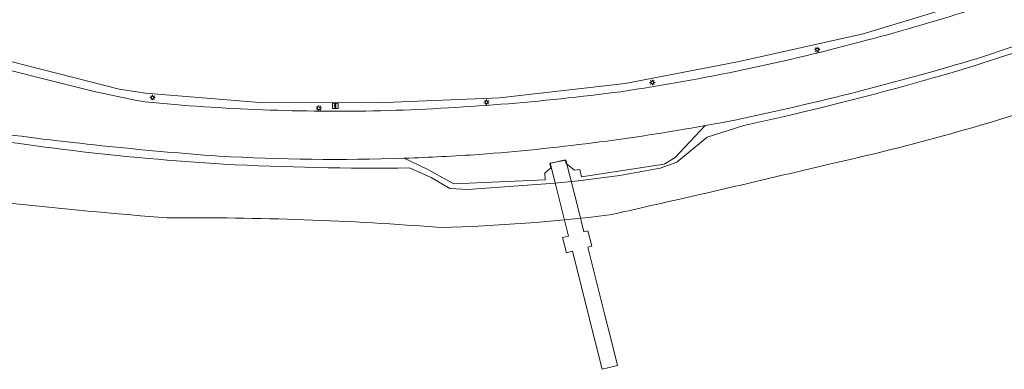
# Model space of a CAD drawing. Header units: metres. Extents: x 97476 to 98458, y 435938 to 436449.
# Tile 35 of 55: x 98207 to 98353, y 435938 to 435990. Entities that reach past the tile are written whole.
import ezdxf

# ---------------------------------------------------------------- set-up
doc = ezdxf.new("R2010")
doc.units = ezdxf.units.M
for name, color, linetype, lineweight in [('B-WE-GW-TALUD_KRUIN-G', 252, 'Continuous', 18), ('B-WE-IE-MEUBILAIR_WEGMEUBILAIR_VERKEERSBORD-S', 252, 'Continuous', 18), ('B-WE-KL-ET_LS_OV_LICHTMAST-S', 1, 'Continuous', 18), ('B-WE-KW-KUNSTWERK_DEK-GV', 170, 'Continuous', 18), ('B-WE-OG-TERREIN_CULTUURSCHEIDING-GV', 252, 'Continuous', 18), ('B-WE-VH-VERHARDING_ASFALT-GV', 252, 'Continuous', 18), ('B-WE-VH-VERHARDING_BETONSTRAATSTEEN-GV', 252, 'Continuous', 18)]:
    doc.layers.add(name, color=color, linetype=linetype, lineweight=lineweight)

# ---------------------------------------------------------------- blocks, each defined once
blk = doc.blocks.new('SIE-WEG_VERKEERSBORD_INFORMATIE-SO')
at = {"linetype": 'ByBlock', "lineweight": 18}
h = blk.add_hatch(color=0, dxfattribs=at)
h.dxf.hatch_style = 1
h.paths.add_polyline_path([(0.32, 0.49), (-0.82, 0.49), (-0.82, 0.19), (-0.32, 0.19), (-0.32, -1.62), (0.32, -1.62)])
h = blk.add_hatch(color=0, dxfattribs=at)
h.dxf.hatch_style = 1
edge = h.paths.add_edge_path()
edge.add_arc((0, 1.25), 0.373, 0, 360)
at = {"color": 0, "linetype": 'ByBlock', "lineweight": 18}
for points in [[(-2, -2), (2, -2), (2, 2), (-2, 2)], [(0.32, 0.49), (-0.82, 0.49), (-0.82, 0.19), (-0.32, 0.19), (-0.32, -1.62), (0.32, -1.62)]]:
    blk.add_lwpolyline(points, close=True, dxfattribs=at)
blk.add_circle((0, 1.25), 0.373, dxfattribs=at)
blk = doc.blocks.new('SKL-ET_OV_LICHTMAST-SO')
at = {"color": 0, "linetype": 'ByBlock', "lineweight": 18}
for points in [[(-1.25, 0), (-2, 0)], [(-1.41, 1.41), (-0.88, 0.88)], [(0, 2), (0, 1.25)], [(0.88, 0.88), (1.41, 1.41)], [(2, 0), (1.25, 0)], [(-1.41, -1.41), (-0.88, -0.88)], [(0, -1.25), (0, -2)], [(0.88, -0.88), (1.41, -1.41)]]:
    blk.add_lwpolyline(points, dxfattribs=at)
blk.add_circle((0, 0), 1, dxfattribs=at)

msp = doc.modelspace()

# ---------------------------------------------------------------- linework, layer by layer
at = {"layer": 'B-WE-GW-TALUD_KRUIN-G'}
for points in [[(98024.44, 436030.45), (98096.05, 436012.08), (98152.12, 435997.39), (98168.37, 435992.98), (98221.6, 435979.34), (98225.52, 435978.75), (98242.39, 435977.39), (98259.81, 435977.3), (98277.91, 435978.06), (98296.56, 435980.19), (98313.44, 435983.42), (98331.81, 435987.51), (98350.42, 435993.23), (98367.86, 435999.75), (98383.5, 436006.81), (98404.77, 436017.8)], [(98377.95, 435993.9), (98376.81, 435993.4), (98374.84, 435992.56), (98372.08, 435991.41), (98369.12, 435990.21), (98365.91, 435988.95), (98362.86, 435987.8), (98358.91, 435986.36), (98355.39, 435985.14), (98351.53, 435983.86), (98348.51, 435982.89), (98345.82, 435982.07), (98343.78, 435981.46), (98342.18, 435981)], [(98314.14, 435973.95), (98308.71, 435972.26), (98304.18, 435968.55), (98301.71, 435967.66), (98295.77, 435966.58), (98289.59, 435965.77), (98286.12, 435965.41), (98273.25, 435964.49), (98270.57, 435964.66), (98267.81, 435966.28), (98264.6, 435967.69)]]:
    msp.add_lwpolyline(points, dxfattribs=at)
for points in [[(98342.18, 435981, -0.015091), (98314.14, 435973.95)], [(98264.6, 435967.69, -0.016308), (98237.07, 435968.24)]]:
    msp.add_lwpolyline(points, format="xyb", dxfattribs=at)
at = {"layer": 'B-WE-KW-KUNSTWERK_DEK-GV'}
msp.add_lwpolyline([(98286.28, 435965.1), (98288.17, 435957.59), (98287.25, 435957.38), (98287.84, 435955.12), (98288.75, 435955.34), (98292.15, 435941.78), (98293.15, 435937.88), (98295.42, 435938.44), (98294.56, 435941.83), (98293.43, 435946.3), (98291.01, 435955.94), (98291.62, 435956.11), (98291.01, 435958.35), (98290.42, 435958.21), (98289.56, 435961.66), (98287.77, 435968.84), (98285.46, 435968.41)], close=True, dxfattribs=at)
at = {"layer": 'B-WE-OG-TERREIN_CULTUURSCHEIDING-GV'}
for points in [[(98413.82, 436041.48), (98415.85, 436029.86), (98416.12, 436028.52), (98415.93, 436026.63), (98415.44, 436025.06), (98414.74, 436024), (98413.8, 436022.94), (98404.77, 436017.8), (98383.5, 436006.81), (98367.86, 435999.75), (98350.42, 435993.23), (98331.81, 435987.51), (98313.44, 435983.42), (98296.56, 435980.19), (98277.91, 435978.06), (98259.81, 435977.3), (98242.39, 435977.39), (98225.52, 435978.75), (98221.6, 435979.34), (98168.37, 435992.98), (98152.12, 435997.39), (98096.05, 436012.08), (98024.44, 436030.45)], [(98013.82, 436032.36), (98014.78, 436032.16), (98014.89, 436032.13), (98014.9, 436032.12), (98014.82, 436031.57), (98016.52, 436031.24), (98019.13, 436030.67), (98020.19, 436030.44), (98024.51, 436029.47), (98028.93, 436028.37), (98032.57, 436027.43), (98033.37, 436027.31), (98034.48, 436026.89), (98064.36, 436019.28), (98102.88, 436009.35), (98147.91, 435997.63), (98157.46, 435995.22), (98171.92, 435990.76), (98188.84, 435986.37), (98198.75, 435983.8), (98217.91, 435978.98), (98223.96, 435977.7), (98225.44, 435977.46)], [(98024.44, 436030.45), (98096.05, 436012.08), (98152.12, 435997.39), (98168.37, 435992.98), (98221.6, 435979.34), (98225.52, 435978.75), (98242.39, 435977.39), (98259.81, 435977.3), (98277.91, 435978.06), (98296.56, 435980.19), (98313.44, 435983.42), (98331.81, 435987.51), (98350.42, 435993.23), (98367.86, 435999.75), (98383.5, 436006.81), (98404.77, 436017.8), (98404.29, 436023.61), (98375.43, 436014.72), (98368.89, 436013.7), (98353.95, 436008.03)], [(98377.95, 435993.9), (98376.81, 435993.4), (98374.84, 435992.56), (98372.08, 435991.41), (98369.12, 435990.21), (98365.91, 435988.95), (98362.86, 435987.8), (98358.91, 435986.36), (98355.39, 435985.14), (98351.53, 435983.86), (98348.51, 435982.89), (98345.82, 435982.07), (98343.78, 435981.46), (98342.18, 435981)], [(98342.18, 435981), (98343.78, 435981.46), (98345.82, 435982.07), (98348.51, 435982.89), (98351.53, 435983.86), (98355.39, 435985.14), (98358.91, 435986.36), (98362.86, 435987.8), (98365.91, 435988.95), (98369.12, 435990.21), (98372.08, 435991.41), (98374.84, 435992.56), (98376.81, 435993.4), (98377.95, 435993.9)], [(98313.01, 435974.82), (98310.71, 435974.38), (98308.41, 435973.96), (98303.97, 435969.25), (98302.33, 435968.26), (98290.09, 435966.37), (98289.82, 435967.44), (98289.03, 435967.37), (98287.79, 435968.36), (98287.67, 435968.86), (98285.38, 435968.33), (98285.53, 435967.71), (98284.67, 435966.92), (98284.72, 435965.94), (98271.19, 435965.35), (98267.21, 435967.51), (98263.83, 435969.12)], [(98314.14, 435973.95), (98308.71, 435972.26), (98304.18, 435968.55), (98301.71, 435967.66), (98295.77, 435966.58), (98289.59, 435965.77), (98286.12, 435965.41), (98273.25, 435964.49), (98270.57, 435964.66), (98267.81, 435966.28), (98264.6, 435967.69)], [(98264.6, 435967.69), (98267.81, 435966.28), (98270.57, 435964.66), (98273.25, 435964.49), (98286.12, 435965.41), (98289.59, 435965.77), (98295.77, 435966.58), (98301.71, 435967.66), (98304.18, 435968.55), (98308.71, 435972.26), (98314.14, 435973.95)]]:
    msp.add_lwpolyline(points, dxfattribs=at)
for points in [[(98332.31, 435986.58, 0.029056), (98364.52, 435997.04)], [(98367.09, 435990.48, -0.01705), (98348.59, 435983.85)], [(98295.9, 435978.97, 0.029473), (98332.31, 435986.58)], [(98348.59, 435983.85, -0.021307), (98313.01, 435974.82)], [(98342.18, 435981, -0.015091), (98314.14, 435973.95)], [(98314.14, 435973.95, 0.015091), (98342.18, 435981)], [(98260.33, 435976.15, 0.025729), (98295.9, 435978.97)], [(98225.44, 435977.46, 0.029634), (98260.33, 435976.15)], [(98326.96, 435968.29, 0.027603), (98362.29, 435978.17)], [(98237.07, 435968.24, -0.028196), (98192.67, 435973.51)], [(98192.67, 435973.51, 0.028196), (98237.07, 435968.24)], [(98236.38, 435969.43, -0.016134), (98201.73, 435973.08)], [(98263.83, 435969.12, -0.022217), (98236.38, 435969.43)], [(98264.6, 435967.69, -0.016308), (98237.07, 435968.24)], [(98237.07, 435968.24, 0.016308), (98264.6, 435967.69)], [(98294.22, 435960.72, 0.004057), (98326.96, 435968.29)], [(98197.63, 435963.41, 0.012502), (98228.66, 435960.31)], [(98228.66, 435960.31, -0.020693), (98269.3, 435958.87)], [(98269.3, 435958.87, 0.023477), (98294.22, 435960.72)]]:
    msp.add_lwpolyline(points, format="xyb", dxfattribs=at)
at = {"layer": 'B-WE-VH-VERHARDING_ASFALT-GV'}
for points in [[(98364.52, 435997.04, -0.029056), (98332.31, 435986.58)], [(98348.59, 435983.85, 0.01705), (98367.09, 435990.48)], [(98332.31, 435986.58, -0.029473), (98295.9, 435978.97)], [(98313.01, 435974.82, 0.021307), (98348.59, 435983.85)], [(98295.9, 435978.97, -0.025729), (98260.33, 435976.15)], [(98260.33, 435976.15, -0.029634), (98225.44, 435977.46)], [(98201.73, 435973.08, 0.016134), (98236.38, 435969.43)], [(98274.96, 435969.69, 0.026132), (98308.41, 435973.96)], [(98236.38, 435969.43, 0.022217), (98263.83, 435969.12)], [(98263.83, 435969.12, 0.00908), (98274.96, 435969.69)]]:
    msp.add_lwpolyline(points, format="xyb", dxfattribs=at)
for points in [[(98225.44, 435977.46), (98223.96, 435977.7), (98217.91, 435978.98), (98198.75, 435983.8), (98188.84, 435986.37), (98187.96, 435981.32), (98186.93, 435975.35), (98201.73, 435973.08)], [(98308.41, 435973.96), (98310.71, 435974.38), (98313.01, 435974.82)]]:
    msp.add_lwpolyline(points, dxfattribs=at)
at = {"layer": 'B-WE-VH-VERHARDING_BETONSTRAATSTEEN-GV'}
msp.add_lwpolyline([(98263.83, 435969.12), (98267.21, 435967.51), (98271.19, 435965.35), (98284.72, 435965.94), (98284.67, 435966.92), (98285.53, 435967.71), (98285.38, 435968.33), (98287.67, 435968.86), (98287.79, 435968.36), (98289.03, 435967.37), (98289.82, 435967.44), (98290.09, 435966.37), (98302.33, 435968.26), (98303.97, 435969.25), (98308.41, 435973.96)], dxfattribs=at)
for points in [[(98308.41, 435973.96, -0.026132), (98274.96, 435969.69)], [(98274.96, 435969.69, -0.00908), (98263.83, 435969.12)]]:
    msp.add_lwpolyline(points, format="xyb", dxfattribs=at)

# ---------------------------------------------------------------- block references
at = {"layer": 'B-WE-IE-MEUBILAIR_WEGMEUBILAIR_VERKEERSBORD-S', "xscale": 0.2, "yscale": 0.2, "zscale": 0.2}
msp.add_blockref('SIE-WEG_VERKEERSBORD_INFORMATIE-SO', (98253.62, 435976.89), dxfattribs=at)
at = {"layer": 'B-WE-KL-ET_LS_OV_LICHTMAST-S', "xscale": 0.2, "yscale": 0.2, "zscale": 0.2}
for p in [(98324.98, 435985.19), (98300.57, 435980.34), (98226.56, 435978.09), (98276.02, 435977.4), (98251.18, 435976.52)]:
    msp.add_blockref('SKL-ET_OV_LICHTMAST-SO', p, dxfattribs=at)

doc.saveas('drawing.dxf')
